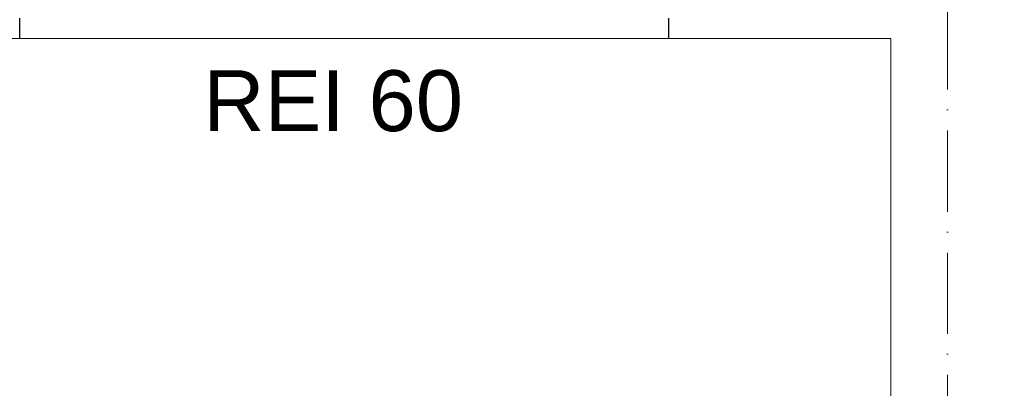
# Model space of a CAD drawing. Header units: millimetres. Extents: x 1700 to 4670, y 990 to 3874.
# Tile 96 of 110: x 2866 to 3109, y 2730 to 2821. Entities that reach past the tile are written whole.
import ezdxf

# ---------------------------------------------------------------- set-up
doc = ezdxf.new("R2010")
doc.units = ezdxf.units.MM
doc.linetypes.add('Kropki i Kreski', pattern=[300, 200, -50, 0, -50])
doc.linetypes.add('Wipeout_Contour', pattern=[1000, 0, -1000])
doc.layers.add('Nowe_250-A Schody Pochylnie', color=7, linetype='Continuous')
doc.layers.add('Nowe_420-K Ściany', color=7, linetype='Continuous')
for name, color, linetype, lineweight in [('Nowe_250-A Schody Pochylnie_Nr_pióra__1', 7, 'Continuous', 13), ('Nowe_250-A Schody Pochylnie_Nr_pióra__11', 7, 'Continuous', 13), ('Nowe_410-K Osie_Nr_pióra__18', 9, 'Continuous', 13), ('Nowe_420-K Ściany_Nr_pióra__27', 7, 'Continuous', 25), ('Nowe_830-G Teksty Etykiety_Nr_pióra__1', 7, 'Continuous', 13), ('Nowe_Drzwi Archicad_Nr_pióra__27', 7, 'Continuous', 25)]:
    doc.layers.add(name, color=color, linetype=linetype, lineweight=lineweight)
doc.styles.add('STYL_AUTOMATYCZNY_3', font='txt')

msp = doc.modelspace()

# ---------------------------------------------------------------- wipeouts: each hides what was drawn before it
at = {"color": 252, "linetype": 'Wipeout_Contour', "lineweight": 0, "ltscale": 32449.520187}
msp.add_wipeout([(2811.79, 2879.41), (2811.79, 2816.41), (2866.04, 2816.41), (2866.04, 2879.41)], dxfattribs=at).dxf.layer = 'Nowe_420-K Ściany'
at = {"color": 252, "linetype": 'Wipeout_Contour', "lineweight": 0, "ltscale": 42539.047292}
msp.add_wipeout([(3026.04, 2816.41), (3156.79, 2816.41), (3156.79, 2879.41), (3026.04, 2879.41)], dxfattribs=at).dxf.layer = 'Nowe_420-K Ściany'

# ---------------------------------------------------------------- next in the draw order: linework, layer by layer
at = {"layer": 'Nowe_410-K Osie_Nr_pióra__18', "color": 9, "linetype": 'Kropki i Kreski', "lineweight": 13, "ltscale": 0.1}
msp.add_line((3094.79, 3004.46), (3094.79, 1093.85), dxfattribs=at)
at = {"layer": 'Nowe_420-K Ściany', "color": 252, "linetype": 'Wipeout_Contour', "lineweight": 0, "ltscale": 36729.571479}
for p, q in [((2866.04, 2879.41), (2866.04, 2816.41)), ((3026.04, 2816.41), (3026.04, 2879.41)), ((2866.04, 2816.41), (3026.04, 2816.41))]:
    msp.add_line(p, q, dxfattribs=at)
at = {"layer": 'Nowe_420-K Ściany_Nr_pióra__27', "color": 252, "linetype": 'Continuous', "lineweight": 25}
for p, q in [((2866.04, 2816.41), (2866.04, 2821.41)), ((3026.04, 2816.41), (3026.04, 2821.41))]:
    msp.add_line(p, q, dxfattribs=at)
at = {"layer": 'Nowe_420-K Ściany_Nr_pióra__27', "color": 252, "linetype": 'Continuous', "lineweight": 25, "flags": 128}
msp.add_lwpolyline([(3026.04, 2816.41), (3080.79, 2816.41)], dxfattribs=at)
at = {"layer": 'Nowe_Drzwi Archicad_Nr_pióra__27', "color": 252, "linetype": 'Continuous', "lineweight": 25}
for p, q in [((2866.04, 2816.41), (2866.04, 2821.41)), ((3026.04, 2816.41), (3026.04, 2821.41))]:
    msp.add_line(p, q, dxfattribs=at)

# ---------------------------------------------------------------- next in the draw order: wipeouts: each hides what was drawn before it
at = {"color": 252, "linetype": 'Wipeout_Contour', "lineweight": 0, "ltscale": 55631.043778}
msp.add_wipeout([(2811.79, 2816.41), (2811.79, 2656.41), (2941.79, 2656.41), (2950.79, 2656.41), (3080.79, 2656.41), (3080.79, 2816.41)], dxfattribs=at).dxf.layer = 'Nowe_250-A Schody Pochylnie'

# ---------------------------------------------------------------- next in the draw order: linework, layer by layer
at = {"layer": 'Nowe_250-A Schody Pochylnie_Nr_pióra__1', "color": 252, "linetype": 'Continuous', "lineweight": 13}
for p, q in [((3080.79, 2816.41), (2811.79, 2816.41)), ((3080.79, 2656.41), (3080.79, 2816.41))]:
    msp.add_line(p, q, dxfattribs=at)

# ---------------------------------------------------------------- next in the draw order: wipeouts: each hides what was drawn before it
at = {"color": 252, "linetype": 'Wipeout_Contour', "lineweight": 0, "ltscale": 55631.043778}
msp.add_wipeout([(2811.79, 2816.41), (2811.79, 2656.41), (2941.79, 2656.41), (2950.79, 2656.41), (3080.79, 2656.41), (3080.79, 2816.41)], dxfattribs=at).dxf.layer = 'Nowe_250-A Schody Pochylnie'

# ---------------------------------------------------------------- next in the draw order: linework, layer by layer
at = {"layer": 'Nowe_250-A Schody Pochylnie_Nr_pióra__11', "color": 252, "linetype": 'Continuous', "lineweight": 13}
for p, q in [((3080.79, 2816.41), (2811.79, 2816.41)), ((3080.79, 2656.41), (3080.79, 2816.41))]:
    msp.add_line(p, q, dxfattribs=at)

# ---------------------------------------------------------------- next in the draw order: texts
at = {"layer": 'Nowe_830-G Teksty Etykiety_Nr_pióra__1', "color": 252, "linetype": 'Continuous', "lineweight": 13, "insert": (2943.31, 2808.61), "char_height": 15, "attachment_point": 2, "style": 'STYL_AUTOMATYCZNY_3'}
msp.add_mtext('\\A1;{\\pqc;\\fArial|b0|i0|c238|p0;\\W1.000000;REI 60}', dxfattribs=at)

doc.saveas('drawing.dxf')
